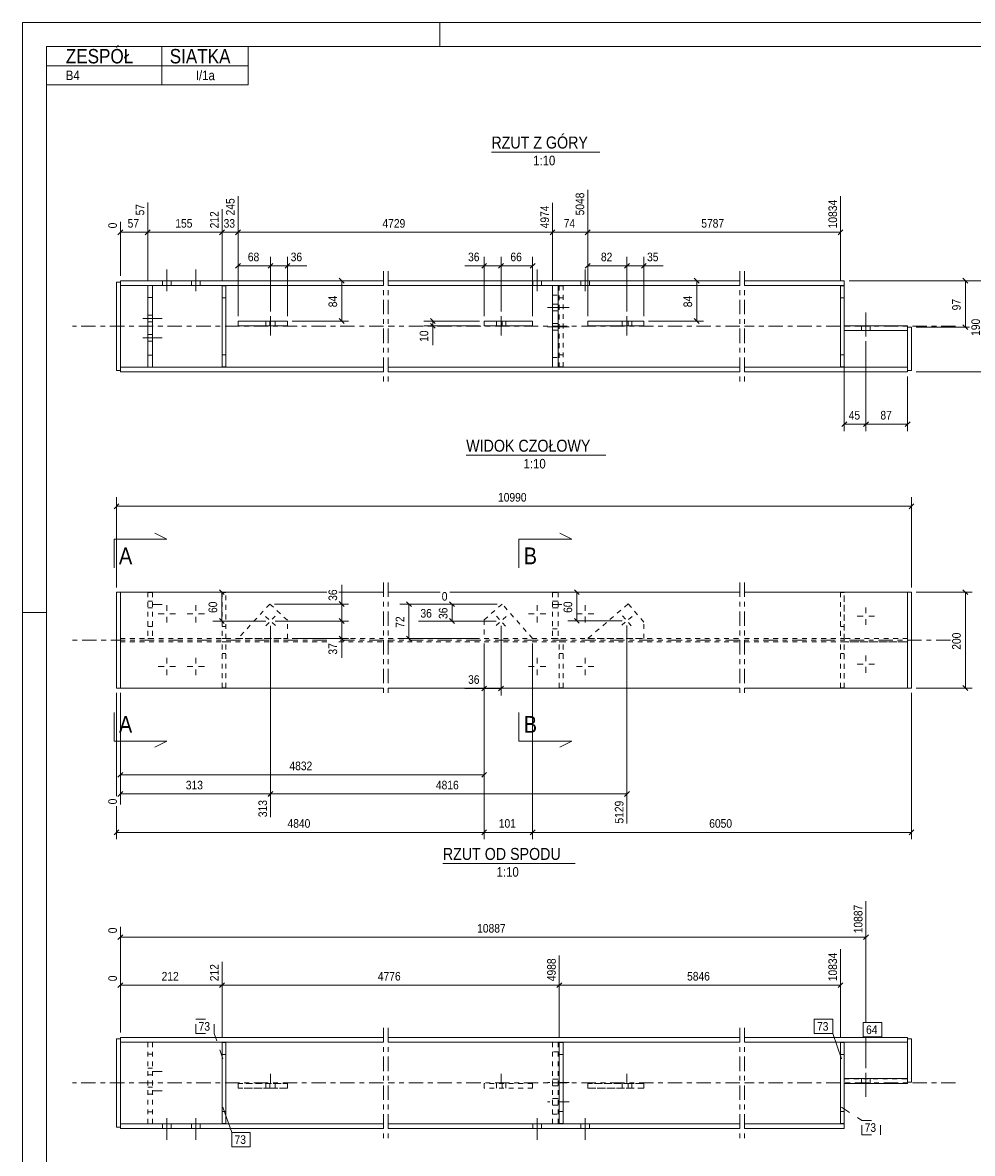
# Model space of a CAD drawing. Header units: millimetres. Extents: x 0 to 297, y 0 to 420.
# Tile 2 of 3: x 0 to 198, y 184 to 420. Entities that reach past the tile are written whole.
import ezdxf

# ---------------------------------------------------------------- set-up
doc = ezdxf.new("R2010")
doc.units = ezdxf.units.MM
for name, pattern in [('XKITLINE00', [0]), ('XKITLINE01', [4, 1, -1, 1, -1]), ('XKITLINE02', [4, 2, -2]), ('XKITLINE03', [6, 3, -1, 1, -1])]:
    doc.linetypes.add(name, pattern=pattern)
for name, color, linetype, lineweight in [('Arkusz rysunku', 3, 'Continuous', 0), ('Element', 2, 'Continuous', 0), ('Inny typ obiektu', 7, 'Continuous', 0), ('Przekrój', 7, 'Continuous', 0), ('Wymiar', 4, 'Continuous', 0), ('Znak elementu', 2, 'Continuous', 0), ('Śruba', 3, 'Continuous', 0)]:
    doc.layers.add(name, color=color, linetype=linetype, lineweight=lineweight)
doc.styles.add('ARIAL', font='ARIAL.TTF')

msp = doc.modelspace()

# ---------------------------------------------------------------- linework, layer by layer
at = {"layer": 'Arkusz rysunku', "linetype": 'XKITLINE00', "lineweight": 0}
for p, q in [((297, 420), (0, 420)), ((0, 420), (0, 0)), ((87, 415), (87, 420)), ((292, 415), (5, 415)), ((5, 415), (5, 5)), ((5, 297), (0, 297))]:
    msp.add_line(p, q, dxfattribs=at)
at = {"layer": 'Element', "linetype": 'XKITLINE03', "lineweight": 0}
for p, q in [((75.21, 368.19), (75.21, 345.19)), ((76.21, 368.19), (76.21, 345.19)), ((149.49, 368.19), (149.49, 345.19)), ((150.49, 368.19), (150.49, 345.19)), ((75.21, 356.69), (10.38, 356.69)), ((149.49, 356.69), (76.21, 356.69)), ((194.49, 356.69), (150.49, 356.69)), ((75.21, 303.24), (75.21, 279.24)), ((76.21, 303.24), (76.21, 279.24)), ((149.49, 303.24), (149.49, 279.24)), ((150.49, 303.24), (150.49, 279.24)), ((63.4, 291.24), (10.38, 291.24)), ((75.21, 291.24), (65.92, 291.24)), ((149.49, 291.24), (76.21, 291.24)), ((193.4, 291.24), (150.49, 291.24)), ((75.21, 210.4), (75.21, 187.4)), ((76.21, 210.4), (76.21, 187.4)), ((149.49, 210.4), (149.49, 187.4)), ((150.49, 210.4), (150.49, 187.4)), ((75.21, 198.9), (10.38, 198.9)), ((149.49, 198.9), (76.21, 198.9)), ((194.49, 198.9), (150.49, 198.9))]:
    msp.add_line(p, q, dxfattribs=at)
at = {"layer": 'Element', "linetype": 'XKITLINE00', "lineweight": 0}
for p, q in [((19.58, 347.49), (19.58, 365.89)), ((20.38, 365.89), (19.58, 365.89)), ((75.21, 366.19), (20.38, 366.19)), ((20.38, 365.19), (20.38, 366.19)), ((20.38, 347.49), (20.38, 365.89)), ((149.49, 366.19), (76.21, 366.19)), ((171.29, 366.19), (150.49, 366.19)), ((171.29, 365.19), (171.29, 366.19)), ((20.38, 365.19), (75.21, 365.19)), ((26.08, 365.19), (26.08, 348.19)), ((27.08, 348.19), (27.08, 365.19)), ((41.58, 365.14), (42.38, 365.14)), ((41.58, 348.24), (41.58, 365.14)), ((42.38, 365.14), (42.38, 348.24)), ((76.21, 365.19), (149.49, 365.19)), ((110.46, 365.19), (110.46, 348.19)), ((111.66, 348.19), (111.66, 365.19)), ((150.49, 365.19), (171.29, 365.19)), ((170.49, 365.14), (171.29, 365.14)), ((170.49, 348.24), (170.49, 365.14)), ((171.29, 365.19), (171.29, 365.19)), ((171.29, 365.19), (171.29, 365.14)), ((171.29, 365.14), (171.29, 356.78)), ((44.9, 356.78), (44.9, 357.78)), ((44.9, 357.78), (51.53, 357.78)), ((51.53, 356.78), (44.9, 356.78)), ((51.53, 356.78), (51.53, 357.78)), ((51.53, 357.78), (55.21, 357.78)), ((55.21, 356.78), (51.53, 356.78)), ((55.21, 357.78), (55.21, 356.78)), ((55.21, 356.78), (55.21, 356.78)), ((106.32, 357.78), (96.21, 357.78)), ((96.21, 357.78), (96.21, 356.78)), ((106.32, 356.78), (96.21, 356.78)), ((99.95, 356.78), (99.95, 357.78)), ((106.32, 356.78), (106.32, 357.78)), ((117.79, 356.78), (117.79, 357.78)), ((117.79, 357.78), (126.24, 357.78)), ((126.24, 356.78), (117.79, 356.78)), ((126.24, 356.78), (126.24, 357.78)), ((126.24, 357.78), (129.49, 357.78)), ((129.49, 356.78), (126.24, 356.78)), ((129.49, 357.78), (129.49, 356.78)), ((171.29, 356.78), (184.49, 356.78)), ((171.29, 355.78), (171.29, 356.78)), ((184.49, 355.78), (184.49, 356.78)), ((185.29, 356.49), (184.49, 356.49)), ((184.49, 356.49), (184.49, 347.49)), ((185.29, 347.48), (185.29, 356.49)), ((171.29, 355.78), (171.29, 348.24)), ((184.49, 355.78), (171.29, 355.78)), ((20.38, 347.49), (19.58, 347.49)), ((19.58, 347.49), (19.58, 347.48)), ((19.58, 347.48), (19.58, 347.49)), ((19.58, 347.48), (20.38, 347.48)), ((20.38, 347.19), (20.38, 348.19)), ((20.38, 348.19), (75.21, 348.19)), ((20.38, 347.19), (20.38, 347.18)), ((20.38, 347.18), (20.38, 347.19)), ((20.38, 347.19), (75.21, 347.19)), ((20.38, 347.18), (75.21, 347.18)), ((42.38, 348.24), (41.58, 348.24)), ((42.38, 348.24), (41.58, 348.24)), ((76.21, 348.19), (149.49, 348.19)), ((76.21, 347.19), (149.49, 347.19)), ((76.21, 347.18), (149.49, 347.18)), ((150.49, 348.19), (184.49, 348.19)), ((150.49, 347.19), (184.49, 347.19)), ((150.49, 347.18), (184.49, 347.18)), ((171.29, 348.24), (170.49, 348.24)), ((171.29, 348.24), (170.49, 348.24)), ((184.49, 347.18), (184.49, 348.19)), ((185.29, 347.49), (184.49, 347.49)), ((184.49, 347.48), (185.29, 347.48)), ((185.29, 347.48), (185.29, 347.49)), ((20.38, 301.24), (19.58, 301.24)), ((19.58, 301.24), (19.58, 281.24)), ((20.38, 281.24), (20.38, 301.24)), ((20.38, 301.24), (63.4, 301.24)), ((65.92, 301.24), (75.21, 301.24)), ((76.21, 301.24), (87.01, 301.24)), ((89.06, 301.24), (149.49, 301.24)), ((150.49, 301.24), (184.49, 301.24)), ((185.29, 301.24), (184.49, 301.24)), ((184.49, 301.24), (184.49, 301.24)), ((184.49, 301.24), (184.49, 281.24)), ((185.29, 281.24), (185.29, 301.24)), ((19.58, 281.24), (20.38, 281.24)), ((19.58, 281.24), (20.38, 281.24)), ((20.38, 281.24), (75.21, 281.24)), ((20.38, 281.24), (20.38, 281.24)), ((20.38, 281.24), (20.38, 281.24)), ((20.38, 281.24), (20.38, 281.24)), ((20.38, 281.24), (75.21, 281.24)), ((20.38, 281.24), (20.38, 281.24)), ((76.21, 281.24), (149.49, 281.24)), ((76.21, 281.24), (149.49, 281.24)), ((150.49, 281.24), (171.29, 281.24)), ((150.49, 281.24), (184.49, 281.24)), ((171.29, 281.24), (171.29, 281.24)), ((184.49, 281.24), (171.29, 281.24)), ((171.29, 281.24), (171.29, 281.24)), ((184.49, 281.24), (185.29, 281.24)), ((185.29, 281.24), (184.49, 281.24)), ((184.49, 281.24), (184.49, 281.24)), ((184.49, 281.24), (184.49, 281.24)), ((19.58, 208.1), (20.38, 208.1)), ((19.58, 208.1), (19.58, 189.7)), ((20.38, 207.4), (20.38, 208.4)), ((20.38, 208.4), (75.21, 208.4)), ((20.38, 208.1), (20.38, 189.7)), ((76.21, 208.4), (149.49, 208.4)), ((150.49, 208.4), (184.49, 208.4)), ((184.49, 208.4), (184.49, 207.4)), ((184.49, 208.1), (185.29, 208.1)), ((184.49, 208.1), (184.49, 199.1)), ((185.29, 199.1), (185.29, 208.1)), ((20.38, 207.4), (75.21, 207.4)), ((41.58, 190.45), (41.58, 207.35)), ((41.58, 207.35), (42.38, 207.35)), ((42.38, 207.35), (42.38, 190.45)), ((76.21, 207.4), (149.49, 207.4)), ((111.86, 190.45), (111.86, 207.35)), ((111.86, 207.35), (112.66, 207.35)), ((112.66, 207.35), (112.66, 190.45)), ((150.49, 207.4), (184.49, 207.4)), ((170.49, 190.45), (170.49, 207.35)), ((170.49, 207.35), (171.29, 207.35)), ((171.29, 207.35), (171.29, 199.81)), ((171.29, 199.81), (171.29, 198.81)), ((171.29, 199.81), (184.49, 199.81)), ((171.29, 190.45), (171.29, 198.81)), ((171.29, 198.81), (184.49, 198.81)), ((171.29, 198.8), (184.49, 198.8)), ((184.49, 198.8), (184.49, 199.81)), ((185.29, 199.1), (184.49, 199.1)), ((185.29, 199.1), (184.49, 199.1)), ((185.29, 199.1), (185.29, 199.1)), ((20.38, 189.7), (19.58, 189.7)), ((20.38, 189.7), (19.58, 189.7)), ((20.38, 190.4), (75.21, 190.4)), ((20.38, 189.4), (20.38, 190.4)), ((20.38, 189.4), (75.21, 189.4)), ((75.21, 189.4), (20.38, 189.4)), ((20.38, 189.4), (20.38, 189.4)), ((20.38, 189.4), (20.38, 189.4)), ((41.58, 190.45), (42.38, 190.45)), ((42.38, 190.45), (41.58, 190.45)), ((76.21, 190.4), (149.49, 190.4)), ((76.21, 189.4), (149.49, 189.4)), ((149.49, 189.4), (76.21, 189.4)), ((111.86, 190.45), (112.66, 190.45)), ((112.66, 190.45), (111.86, 190.45)), ((150.49, 190.4), (171.29, 190.4)), ((150.49, 189.4), (171.29, 189.4)), ((171.29, 189.4), (150.49, 189.4)), ((170.49, 190.45), (171.29, 190.45)), ((171.29, 190.45), (170.49, 190.45)), ((171.29, 190.45), (171.29, 189.4))]:
    msp.add_line(p, q, dxfattribs=at)
at = {"layer": 'Element', "linetype": 'XKITLINE01', "lineweight": 0}
for p, q in [((19.58, 365.88), (20.38, 365.88)), ((20.38, 366.18), (75.21, 366.18)), ((76.21, 366.18), (149.49, 366.18)), ((150.49, 366.18), (171.29, 366.18)), ((20.38, 348.18), (20.38, 365.19)), ((20.38, 365.19), (20.38, 365.19)), ((20.38, 365.19), (20.38, 365.18)), ((75.21, 365.18), (20.38, 365.18)), ((20.38, 365.18), (75.21, 365.18)), ((20.38, 365.18), (20.38, 365.18)), ((26.08, 365.19), (27.08, 365.19)), ((26.08, 365.19), (27.08, 365.19)), ((41.58, 365.14), (42.38, 365.14)), ((41.58, 365.13), (41.58, 348.23)), ((41.58, 365.13), (42.38, 365.13)), ((41.58, 365.13), (42.38, 365.13)), ((42.38, 348.23), (42.38, 365.13)), ((149.49, 365.18), (76.21, 365.18)), ((76.21, 365.18), (149.49, 365.18)), ((110.46, 365.19), (111.66, 365.19)), ((110.46, 365.19), (111.66, 365.19)), ((110.46, 363.19), (111.66, 363.19)), ((111.86, 365.13), (111.86, 348.23)), ((111.86, 365.13), (112.66, 365.13)), ((111.86, 365.13), (112.66, 365.13)), ((112.66, 348.23), (112.66, 365.13)), ((171.29, 365.18), (150.49, 365.18)), ((150.49, 365.18), (171.29, 365.18)), ((170.49, 365.14), (171.29, 365.14)), ((170.49, 365.13), (170.49, 348.23)), ((170.49, 365.13), (171.29, 365.13)), ((170.49, 365.13), (171.29, 365.13)), ((171.29, 365.18), (171.29, 365.19)), ((171.29, 365.19), (171.29, 365.19)), ((171.29, 365.18), (171.29, 365.18)), ((171.29, 355.78), (171.29, 365.14)), ((171.29, 348.23), (171.29, 365.13)), ((26.08, 362.69), (27.08, 362.69)), ((41.58, 362.64), (42.38, 362.64)), ((42.38, 362.63), (41.58, 362.63)), ((112.66, 362.63), (111.86, 362.63)), ((170.49, 362.64), (171.29, 362.64)), ((171.29, 362.63), (170.49, 362.63)), ((55.21, 357.78), (44.9, 357.78)), ((44.9, 356.78), (55.21, 356.78)), ((55.21, 357.78), (55.21, 357.78)), ((117.79, 357.78), (129.49, 357.78)), ((117.79, 356.78), (129.49, 356.78)), ((171.29, 355.78), (171.29, 356.78)), ((171.29, 356.78), (184.49, 356.78)), ((185.29, 356.48), (184.49, 356.48)), ((171.29, 355.78), (184.49, 355.78)), ((171.29, 355.78), (184.49, 355.78)), ((171.29, 355.78), (171.29, 355.78)), ((184.49, 355.78), (171.29, 355.78)), ((184.49, 355.78), (184.49, 348.19)), ((184.49, 355.78), (184.49, 355.78)), ((20.38, 348.19), (20.38, 349.3)), ((26.08, 350.69), (27.08, 350.69)), ((41.58, 350.74), (42.38, 350.74)), ((41.58, 350.73), (42.38, 350.73)), ((110.46, 350.19), (111.66, 350.19)), ((111.86, 350.73), (112.66, 350.73)), ((170.49, 350.74), (171.29, 350.74)), ((170.49, 350.73), (171.29, 350.73)), ((20.38, 348.19), (20.38, 348.19)), ((20.38, 348.19), (75.21, 348.19)), ((20.38, 348.18), (20.38, 348.18)), ((20.38, 348.18), (75.21, 348.18)), ((20.38, 347.48), (20.38, 347.49)), ((20.38, 347.48), (20.38, 347.49)), ((26.08, 348.19), (26.08, 348.19)), ((26.08, 348.19), (27.08, 348.19)), ((27.08, 348.19), (26.08, 348.19)), ((26.08, 348.19), (26.08, 348.19)), ((27.08, 348.19), (27.08, 348.19)), ((27.08, 348.19), (27.08, 348.19)), ((41.58, 348.24), (41.58, 348.24)), ((41.58, 348.24), (41.58, 348.24)), ((41.58, 348.23), (42.38, 348.23)), ((41.58, 348.23), (42.38, 348.23)), ((42.38, 348.24), (42.38, 348.24)), ((42.38, 348.24), (42.38, 348.24)), ((76.21, 348.19), (149.49, 348.19)), ((76.21, 348.18), (149.49, 348.18)), ((110.46, 348.19), (110.46, 348.19)), ((110.46, 348.19), (111.66, 348.19)), ((111.66, 348.19), (110.46, 348.19)), ((110.46, 348.19), (110.46, 348.19)), ((111.66, 348.19), (111.66, 348.19)), ((111.66, 348.19), (111.66, 348.19)), ((111.86, 348.23), (112.66, 348.23)), ((111.86, 348.23), (112.66, 348.23)), ((150.49, 348.19), (184.49, 348.19)), ((150.49, 348.18), (184.49, 348.18)), ((170.49, 348.24), (170.49, 348.24)), ((170.49, 348.24), (170.49, 348.24)), ((170.49, 348.23), (171.29, 348.23)), ((170.49, 348.23), (171.29, 348.23)), ((171.29, 348.24), (171.29, 348.24)), ((171.29, 348.24), (171.29, 348.24)), ((184.49, 347.49), (184.49, 347.48)), ((184.49, 347.48), (184.49, 347.49)), ((20.38, 301.24), (19.58, 301.24)), ((20.38, 301.24), (63.4, 301.24)), ((63.4, 301.24), (20.38, 301.24)), ((20.38, 301.24), (63.4, 301.24)), ((20.38, 281.24), (20.38, 301.24)), ((26.08, 301.17), (26.08, 291.57)), ((26.08, 301.17), (27.08, 301.17)), ((26.08, 301.17), (27.08, 301.17)), ((27.08, 301.17), (27.08, 291.57)), ((42.38, 301.17), (41.58, 301.17)), ((41.58, 301.17), (41.58, 291.57)), ((42.38, 301.17), (41.58, 301.17)), ((42.38, 291.57), (42.38, 301.17)), ((65.92, 301.24), (75.21, 301.24)), ((75.21, 301.24), (65.92, 301.24)), ((65.92, 301.24), (75.21, 301.24)), ((76.21, 301.24), (87.01, 301.24)), ((87.01, 301.24), (76.21, 301.24)), ((76.21, 301.24), (87.01, 301.24)), ((89.06, 301.24), (149.49, 301.24)), ((149.49, 301.24), (89.06, 301.24)), ((89.06, 301.24), (149.49, 301.24)), ((110.46, 301.17), (110.46, 291.57)), ((110.46, 301.17), (111.66, 301.17)), ((110.46, 301.17), (111.66, 301.17)), ((111.66, 301.17), (111.66, 291.57)), ((150.49, 301.24), (171.29, 301.24)), ((171.29, 301.24), (150.49, 301.24)), ((150.49, 301.24), (184.49, 301.24)), ((171.29, 301.17), (170.49, 301.17)), ((170.49, 301.17), (170.49, 291.57)), ((171.29, 301.17), (170.49, 301.17)), ((171.29, 281.24), (171.29, 301.24)), ((171.29, 281.24), (171.29, 301.24)), ((171.29, 301.24), (184.49, 301.24)), ((184.49, 301.24), (171.29, 301.24)), ((171.29, 291.57), (171.29, 301.17)), ((184.49, 301.24), (184.49, 281.24)), ((184.49, 301.24), (185.29, 301.24)), ((184.49, 281.24), (184.49, 301.24)), ((51.53, 298.77), (44.9, 291.57)), ((55.21, 295.38), (51.53, 298.77)), ((99.95, 298.75), (96.21, 295.44)), ((106.32, 291.57), (99.95, 298.75)), ((126.24, 298.79), (117.79, 291.57)), ((129.49, 294.99), (126.24, 298.79)), ((55.21, 291.57), (55.21, 295.38)), ((96.21, 295.44), (96.21, 291.57)), ((129.49, 291.57), (129.49, 294.99)), ((26.08, 294.07), (27.08, 294.07)), ((26.08, 294.07), (27.08, 294.07)), ((41.58, 294.07), (42.38, 294.07)), ((41.58, 294.07), (42.38, 294.07)), ((110.46, 293.57), (111.66, 293.57)), ((110.46, 293.57), (111.66, 293.57)), ((170.49, 294.07), (171.29, 294.07)), ((170.49, 294.07), (171.29, 294.07)), ((20.38, 291.57), (75.21, 291.57)), ((20.38, 291.57), (20.38, 291.57)), ((20.38, 290.92), (63.4, 290.92)), ((27.08, 291.57), (26.08, 291.57)), ((27.08, 291.57), (26.08, 291.57)), ((41.58, 291.57), (42.38, 291.57)), ((41.58, 291.57), (42.38, 291.57)), ((42.38, 290.92), (41.58, 290.92)), ((41.58, 281.32), (41.58, 290.92)), ((42.38, 290.92), (41.58, 290.92)), ((42.38, 281.32), (42.38, 290.92)), ((44.9, 291.57), (55.21, 291.57)), ((44.9, 291.57), (55.21, 291.57)), ((65.92, 290.92), (75.21, 290.92)), ((76.21, 291.57), (149.49, 291.57)), ((76.21, 290.92), (149.49, 290.92)), ((96.21, 291.57), (106.32, 291.57)), ((111.66, 291.57), (110.46, 291.57)), ((111.66, 291.57), (110.46, 291.57)), ((112.66, 290.92), (111.86, 290.92)), ((111.86, 281.32), (111.86, 290.92)), ((112.66, 290.92), (111.86, 290.92)), ((112.66, 281.32), (112.66, 290.92)), ((117.79, 291.57), (129.49, 291.57)), ((117.79, 291.57), (129.49, 291.57)), ((150.49, 291.57), (171.29, 291.57)), ((150.49, 290.92), (184.49, 290.92)), ((170.49, 291.57), (171.29, 291.57)), ((170.49, 291.57), (171.29, 291.57)), ((171.29, 290.92), (170.49, 290.92)), ((170.49, 281.32), (170.49, 290.92)), ((171.29, 290.92), (170.49, 290.92)), ((184.49, 291.57), (171.29, 291.57)), ((171.29, 281.32), (171.29, 290.92)), ((171.29, 290.92), (184.49, 290.92)), ((184.49, 291.57), (184.49, 291.57)), ((41.58, 288.42), (42.38, 288.42)), ((41.58, 288.42), (42.38, 288.42)), ((111.86, 288.42), (112.66, 288.42)), ((111.86, 288.42), (112.66, 288.42)), ((170.49, 288.42), (171.29, 288.42)), ((170.49, 288.42), (171.29, 288.42)), ((20.38, 281.24), (75.21, 281.24)), ((75.21, 281.24), (20.38, 281.24)), ((20.38, 281.24), (20.38, 281.24)), ((41.58, 281.32), (42.38, 281.32)), ((41.58, 281.32), (42.38, 281.32)), ((76.21, 281.24), (149.49, 281.24)), ((149.49, 281.24), (76.21, 281.24)), ((111.86, 281.32), (112.66, 281.32)), ((111.86, 281.32), (112.66, 281.32)), ((150.49, 281.24), (171.29, 281.24)), ((184.49, 281.24), (150.49, 281.24)), ((170.49, 281.32), (171.29, 281.32)), ((170.49, 281.32), (171.29, 281.32)), ((171.29, 281.24), (171.29, 281.24)), ((171.29, 281.24), (184.49, 281.24)), ((184.49, 281.24), (184.49, 281.24)), ((185.29, 281.24), (185.29, 281.24)), ((185.29, 281.24), (185.29, 281.24)), ((20.38, 208.1), (19.58, 208.1)), ((19.58, 208.1), (19.58, 208.1)), ((20.38, 208.4), (75.21, 208.4)), ((20.38, 208.1), (20.38, 208.1)), ((76.21, 208.4), (149.49, 208.4)), ((150.49, 208.4), (184.49, 208.4)), ((185.29, 208.1), (184.49, 208.1)), ((184.49, 208.1), (184.49, 208.1)), ((185.29, 208.1), (185.29, 208.1)), ((20.38, 207.4), (20.38, 207.4)), ((20.38, 207.4), (20.38, 190.4)), ((20.38, 207.4), (20.38, 207.4)), ((20.38, 207.4), (20.38, 207.4)), ((20.38, 207.4), (75.21, 207.4)), ((20.38, 207.4), (75.21, 207.4)), ((20.38, 206.29), (20.38, 207.4)), ((26.08, 207.4), (26.08, 190.4)), ((26.08, 207.4), (27.08, 207.4)), ((26.08, 207.4), (27.08, 207.4)), ((27.08, 207.4), (27.08, 190.4)), ((41.58, 207.35), (42.38, 207.35)), ((41.58, 207.35), (42.38, 207.35)), ((42.38, 207.35), (41.58, 207.35)), ((41.58, 207.35), (41.58, 207.35)), ((41.58, 207.35), (41.58, 190.45)), ((42.38, 207.35), (42.38, 207.35)), ((42.38, 207.35), (42.38, 190.45)), ((76.21, 207.4), (149.49, 207.4)), ((76.21, 207.4), (149.49, 207.4)), ((110.46, 207.4), (110.46, 190.4)), ((110.46, 207.4), (111.66, 207.4)), ((110.46, 207.4), (111.66, 207.4)), ((111.66, 205.4), (110.46, 205.4)), ((111.66, 207.4), (111.66, 190.4)), ((111.86, 207.35), (112.66, 207.35)), ((150.49, 207.4), (184.49, 207.4)), ((150.49, 207.4), (184.49, 207.4)), ((170.49, 207.35), (171.29, 207.35)), ((171.29, 207.35), (170.49, 207.35)), ((170.49, 207.35), (170.49, 207.35)), ((170.49, 207.35), (170.49, 190.45)), ((170.49, 207.35), (171.29, 207.35)), ((171.29, 207.35), (171.29, 207.35)), ((171.29, 207.35), (171.29, 190.45)), ((184.49, 199.81), (184.49, 207.4)), ((27.08, 204.9), (26.08, 204.9)), ((41.58, 204.85), (42.38, 204.85)), ((41.58, 204.85), (42.38, 204.85)), ((111.86, 204.85), (112.66, 204.85)), ((170.49, 204.85), (171.29, 204.85)), ((170.49, 204.85), (171.29, 204.85)), ((44.9, 198.8), (55.21, 198.8)), ((51.53, 198.8), (44.9, 198.8)), ((44.9, 198.8), (44.9, 197.8)), ((55.21, 198.8), (51.53, 198.8)), ((51.53, 198.8), (51.53, 197.8)), ((55.21, 198.8), (55.21, 198.8)), ((55.21, 198.8), (55.21, 197.8)), ((106.32, 198.8), (96.21, 198.8)), ((96.21, 198.8), (96.21, 197.8)), ((99.95, 198.8), (99.95, 197.8)), ((106.32, 198.8), (106.32, 197.8)), ((117.79, 198.81), (129.49, 198.81)), ((126.24, 198.81), (117.79, 198.81)), ((117.79, 198.81), (117.79, 197.81)), ((129.49, 198.81), (126.24, 198.81)), ((126.24, 198.81), (126.24, 197.81)), ((129.49, 198.81), (129.49, 197.81)), ((171.29, 198.81), (171.29, 199.81)), ((171.29, 190.45), (171.29, 199.81)), ((171.29, 199.81), (184.49, 199.81)), ((171.29, 199.81), (184.49, 199.81)), ((171.29, 199.8), (184.49, 199.8)), ((171.29, 198.8), (171.29, 198.81)), ((171.29, 198.81), (171.29, 198.8)), ((184.49, 199.1), (184.49, 199.1)), ((184.49, 199.1), (184.49, 199.1)), ((55.21, 197.8), (44.9, 197.8)), ((44.9, 197.8), (51.53, 197.8)), ((51.53, 197.8), (55.21, 197.8)), ((106.32, 197.8), (96.21, 197.8)), ((129.49, 197.81), (117.79, 197.81)), ((117.79, 197.81), (126.24, 197.81)), ((126.24, 197.81), (129.49, 197.81)), ((26.08, 192.9), (27.08, 192.9)), ((41.58, 192.95), (42.38, 192.95)), ((41.58, 192.95), (42.38, 192.95)), ((110.46, 192.4), (111.66, 192.4)), ((111.86, 192.95), (112.66, 192.95)), ((170.49, 192.95), (171.29, 192.95)), ((170.49, 192.95), (171.29, 192.95)), ((20.38, 190.4), (75.21, 190.4)), ((20.38, 190.4), (75.21, 190.4)), ((20.38, 190.4), (20.38, 190.4)), ((20.38, 189.7), (20.38, 189.7)), ((20.38, 189.7), (20.38, 189.7)), ((26.08, 190.4), (27.08, 190.4)), ((26.08, 190.4), (27.08, 190.4)), ((41.58, 190.45), (41.58, 190.45)), ((41.58, 190.45), (41.58, 190.45)), ((41.58, 190.45), (42.38, 190.45)), ((42.38, 190.45), (41.58, 190.45)), ((42.38, 190.45), (42.38, 190.45)), ((42.38, 190.45), (42.38, 190.45)), ((76.21, 190.4), (149.49, 190.4)), ((76.21, 190.4), (149.49, 190.4)), ((110.46, 190.4), (111.66, 190.4)), ((110.46, 190.4), (111.66, 190.4)), ((111.86, 190.45), (111.86, 190.45)), ((111.86, 190.45), (111.86, 190.45)), ((112.66, 190.45), (112.66, 190.45)), ((112.66, 190.45), (112.66, 190.45)), ((150.49, 190.4), (171.29, 190.4)), ((150.49, 190.4), (171.29, 190.4)), ((170.49, 190.45), (171.29, 190.45)), ((171.29, 190.45), (170.49, 190.45)), ((170.49, 190.45), (170.49, 190.45)), ((170.49, 190.45), (170.49, 190.45)), ((171.29, 190.45), (171.29, 190.45)), ((171.29, 190.45), (171.29, 190.45))]:
    msp.add_line(p, q, dxfattribs=at)
at = {"layer": 'Inny typ obiektu', "linetype": 'XKITLINE00', "lineweight": 0}
for p, q in [((5, 415), (47, 415)), ((5, 415), (5, 411)), ((29, 411), (29, 415)), ((47, 411), (47, 415)), ((5, 411), (47, 411)), ((5, 411), (5, 407)), ((29, 411), (29, 407)), ((47, 411), (47, 407)), ((5, 407), (47, 407)), ((97.72, 393), (120.31, 393)), ((92.47, 329.78), (121.55, 329.78)), ((87.6, 244.66), (115.19, 244.66))]:
    msp.add_line(p, q, dxfattribs=at)
at = {"layer": 'Przekrój', "linetype": 'XKITLINE00', "lineweight": 0}
for p, q in [((19.08, 312.31), (19.08, 306.31)), ((19.08, 312.31), (25.08, 312.31)), ((25.08, 312.31), (30.08, 312.31)), ((30.08, 312.31), (27.58, 313.56)), ((103.46, 312.31), (103.46, 306.31)), ((103.46, 312.31), (109.46, 312.31)), ((109.46, 312.31), (114.46, 312.31)), ((114.46, 312.31), (111.96, 313.56)), ((19.08, 270.17), (19.08, 276.17)), ((103.46, 270.17), (103.46, 276.17)), ((19.08, 270.17), (25.08, 270.17)), ((25.08, 270.17), (30.08, 270.17)), ((30.08, 270.17), (27.58, 268.92)), ((103.46, 270.17), (109.46, 270.17)), ((109.46, 270.17), (114.46, 270.17)), ((114.46, 270.17), (111.96, 268.92))]:
    msp.add_line(p, q, dxfattribs=at)
at = {"layer": 'Wymiar', "linetype": 'XKITLINE00', "lineweight": 0}
for p, q in [((117.79, 358.78), (117.79, 385.14)), ((117.79, 358.78), (117.79, 385.14)), ((26.08, 366.19), (26.08, 382.47)), ((26.08, 366.19), (26.08, 382.47)), ((44.9, 358.78), (44.9, 383.8)), ((44.9, 379.4), (44.9, 383.8)), ((110.46, 366.19), (110.46, 382.44)), ((110.46, 366.19), (110.46, 382.44)), ((170.49, 366.14), (170.49, 383.78)), ((41.58, 379.4), (41.58, 381.1)), ((41.58, 366.14), (41.58, 381.1)), ((20.38, 367.19), (20.38, 378.43)), ((20.89, 376.79), (19.87, 375.77)), ((20.38, 376.28), (26.08, 376.28)), ((26.59, 376.79), (25.57, 375.77)), ((26.59, 376.79), (25.57, 375.77)), ((26.08, 376.28), (41.58, 376.28)), ((42.09, 376.79), (41.07, 375.77)), ((42.09, 376.79), (41.07, 375.77)), ((41.58, 366.14), (41.58, 376.88)), ((41.58, 376.28), (44.9, 376.28)), ((45.41, 376.79), (44.39, 375.77)), ((45.41, 376.79), (44.39, 375.77)), ((44.9, 358.78), (44.9, 376.88)), ((44.9, 376.28), (110.46, 376.28)), ((110.97, 376.79), (109.95, 375.77)), ((110.97, 376.79), (109.95, 375.77)), ((110.46, 376.28), (117.79, 376.28)), ((118.3, 376.79), (117.28, 375.77)), ((118.3, 376.79), (117.28, 375.77)), ((117.79, 376.28), (170.49, 376.28)), ((171, 376.79), (169.98, 375.77)), ((44.9, 358.78), (44.9, 371.14)), ((51.67, 359.78), (51.67, 371.14)), ((51.67, 359.78), (51.67, 371.14)), ((55.21, 358.78), (55.21, 371.14)), ((96.21, 358.78), (96.21, 371.14)), ((99.74, 359.78), (99.74, 371.14)), ((99.74, 359.78), (99.74, 371.14)), ((106.32, 358.78), (106.32, 371.14)), ((117.79, 358.78), (117.79, 371.14)), ((125.97, 359.78), (125.97, 371.14)), ((125.97, 359.78), (125.97, 371.14)), ((129.49, 358.78), (129.49, 371.14)), ((45.41, 369.79), (44.39, 368.77)), ((44.9, 369.28), (51.67, 369.28)), ((52.18, 369.79), (51.17, 368.77)), ((52.18, 369.79), (51.17, 368.77)), ((51.67, 369.28), (55.21, 369.28)), ((55.72, 369.79), (54.7, 368.77)), ((55.21, 369.28), (59.23, 369.28)), ((55.21, 369.28), (59.23, 369.28)), ((96.21, 369.28), (92.19, 369.28)), ((96.21, 369.28), (92.19, 369.28)), ((96.72, 369.79), (95.7, 368.77)), ((96.21, 369.28), (99.74, 369.28)), ((100.25, 369.79), (99.23, 368.77)), ((100.25, 369.79), (99.23, 368.77)), ((99.74, 369.28), (106.32, 369.28)), ((106.83, 369.79), (105.81, 368.77)), ((118.3, 369.79), (117.28, 368.77)), ((117.79, 369.28), (125.97, 369.28)), ((126.48, 369.79), (125.46, 368.77)), ((126.48, 369.79), (125.46, 368.77)), ((125.97, 369.28), (129.49, 369.28)), ((130, 369.79), (128.98, 368.77)), ((129.49, 369.28), (133.51, 369.28)), ((129.49, 369.28), (133.51, 369.28)), ((56.21, 366.18), (67.96, 366.18)), ((66.02, 366.69), (67.03, 365.67)), ((66.52, 357.78), (66.52, 366.18)), ((130.49, 366.18), (141.96, 366.18)), ((140.02, 366.69), (141.03, 365.67)), ((140.52, 357.78), (140.52, 366.18)), ((172.29, 366.18), (197.96, 366.18)), ((186.29, 366.19), (201.96, 366.19)), ((196.02, 366.69), (197.03, 365.67)), ((196.52, 356.49), (196.52, 366.18)), ((56.21, 357.78), (67.96, 357.78)), ((66.02, 358.29), (67.03, 357.27)), ((95.21, 357.78), (83.66, 357.78)), ((95.21, 356.78), (83.66, 356.78)), ((85.02, 358.29), (86.03, 357.27)), ((85.02, 357.29), (86.03, 356.27)), ((85.52, 356.78), (85.52, 357.78)), ((85.52, 356.78), (85.52, 352.76)), ((85.52, 356.78), (85.52, 352.76)), ((130.49, 357.78), (141.96, 357.78)), ((140.02, 358.29), (141.03, 357.27)), ((186.29, 356.49), (197.4, 356.49)), ((196.02, 357), (197.03, 355.98)), ((171.29, 354.78), (171.29, 334.84)), ((175.79, 353.58), (175.79, 334.84)), ((175.79, 353.58), (175.79, 334.84)), ((186.29, 347.18), (201.96, 347.18)), ((184.49, 346.18), (184.49, 334.84)), ((171.8, 336.79), (170.78, 335.77)), ((171.29, 336.28), (175.79, 336.28)), ((176.3, 336.79), (175.28, 335.77)), ((176.3, 336.79), (175.28, 335.77)), ((175.79, 336.28), (184.49, 336.28)), ((185, 336.79), (183.98, 335.77)), ((19.58, 302.24), (19.58, 321.02)), ((185.29, 302.24), (185.29, 321.02)), ((20.09, 319.67), (19.07, 318.65)), ((19.58, 319.16), (185.29, 319.16)), ((185.8, 319.67), (184.78, 318.65)), ((66.52, 298.77), (66.52, 302.79)), ((66.52, 298.77), (66.52, 302.79)), ((50.67, 301.24), (39.66, 301.24)), ((41.02, 301.75), (42.03, 300.74)), ((41.52, 295.23), (41.52, 301.24)), ((124.97, 301.24), (113.66, 301.24)), ((115.02, 301.75), (116.03, 300.74)), ((115.52, 295.27), (115.52, 301.24)), ((186.29, 301.24), (197.96, 301.24)), ((196.02, 301.75), (197.03, 300.74)), ((196.52, 281.24), (196.52, 301.24)), ((52.53, 298.77), (67.96, 298.77)), ((66.02, 299.27), (67.03, 298.26)), ((66.52, 295.23), (66.52, 298.77)), ((98.95, 298.75), (78.66, 298.75)), ((80.02, 299.26), (81.03, 298.24)), ((80.52, 291.57), (80.52, 298.75)), ((98.95, 298.75), (87.37, 298.75)), ((89.02, 299.26), (90.03, 298.24)), ((89.52, 295.22), (89.52, 298.75)), ((50.67, 295.23), (39.66, 295.23)), ((41.02, 295.74), (42.03, 294.72)), ((52.67, 295.23), (67.96, 295.23)), ((52.67, 295.23), (67.96, 295.23)), ((66.02, 295.74), (67.03, 294.72)), ((66.02, 295.74), (67.03, 294.72)), ((66.52, 291.57), (66.52, 295.23)), ((98.74, 295.22), (82.54, 295.22)), ((89.02, 295.73), (90.03, 294.71)), ((124.97, 295.27), (113.66, 295.27)), ((115.02, 295.78), (116.03, 294.76)), ((51.67, 294.23), (51.67, 254.33)), ((51.67, 294.23), (51.67, 254.33)), ((99.74, 294.22), (99.74, 279.72)), ((125.97, 294.27), (125.97, 253)), ((56.21, 291.57), (67.96, 291.57)), ((66.02, 292.08), (67.03, 291.06)), ((66.52, 291.57), (66.52, 287.55)), ((66.52, 291.57), (66.52, 287.55)), ((95.21, 291.57), (78.66, 291.57)), ((80.02, 292.08), (81.03, 291.06)), ((96.21, 290.57), (96.21, 249.72)), ((96.21, 290.57), (96.21, 249.72)), ((96.21, 290.57), (96.21, 261.72)), ((96.21, 290.57), (96.21, 279.72)), ((106.32, 290.57), (106.32, 249.72)), ((106.32, 290.57), (106.32, 249.72)), ((96.21, 281.16), (92.19, 281.16)), ((96.21, 281.16), (92.19, 281.16)), ((96.72, 281.67), (95.7, 280.65)), ((96.21, 281.16), (99.74, 281.16)), ((100.25, 281.67), (99.23, 280.65)), ((186.29, 281.24), (197.96, 281.24)), ((196.02, 281.75), (197.03, 280.73)), ((19.58, 280.24), (19.58, 258.7)), ((20.38, 280.24), (20.38, 257)), ((20.38, 280.24), (20.38, 261.72)), ((185.29, 280.24), (185.29, 249.72)), ((20.89, 263.67), (19.87, 262.65)), ((20.38, 263.16), (96.21, 263.16)), ((96.72, 263.67), (95.7, 262.65)), ((20.89, 259.67), (19.87, 258.65)), ((52.18, 259.67), (51.17, 258.65)), ((52.18, 259.67), (51.21, 258.7)), ((126.48, 259.67), (125.46, 258.65)), ((20.38, 259.16), (51.67, 259.16)), ((51.67, 259.16), (125.97, 259.16)), ((19.58, 256.64), (19.58, 249.72)), ((20.09, 251.67), (19.07, 250.65)), ((19.58, 251.16), (96.21, 251.16)), ((96.72, 251.67), (95.7, 250.65)), ((96.72, 251.67), (95.7, 250.65)), ((96.21, 251.16), (106.32, 251.16)), ((106.83, 251.67), (105.81, 250.65)), ((106.83, 251.67), (105.81, 250.65)), ((106.32, 251.16), (185.29, 251.16)), ((185.8, 251.67), (184.78, 250.65)), ((175.79, 211.5), (175.79, 236.8)), ((20.38, 209.4), (20.38, 231.46)), ((20.89, 229.81), (19.87, 228.8)), ((20.38, 229.3), (175.79, 229.3)), ((176.3, 229.81), (175.28, 228.8)), ((170.49, 208.35), (170.49, 226.8)), ((41.58, 208.35), (41.58, 224.13)), ((41.58, 208.35), (41.58, 224.13)), ((111.86, 208.35), (111.86, 225.46)), ((111.86, 208.35), (111.86, 225.46)), ((20.89, 219.81), (19.87, 218.8)), ((20.38, 209.4), (20.38, 221.46)), ((20.38, 219.3), (41.58, 219.3)), ((42.09, 219.81), (41.07, 218.8)), ((42.09, 219.81), (41.07, 218.8)), ((41.58, 219.3), (111.86, 219.3)), ((112.37, 219.81), (111.35, 218.8)), ((112.37, 219.81), (111.35, 218.8)), ((111.86, 219.3), (170.49, 219.3)), ((171, 219.81), (169.98, 218.8)), ((175.79, 202.01), (175.79, 208.5))]:
    msp.add_line(p, q, dxfattribs=at)
at = {"layer": 'Znak elementu', "linetype": 'XKITLINE02', "lineweight": 0}
for p, q in [((36.09, 212.2), (39.96, 212.2)), ((36.09, 209.2), (36.09, 212.2)), ((39.96, 209.2), (39.96, 212.2)), ((36.09, 209.2), (39.96, 209.2)), ((41.77, 203.94), (39.96, 209.2)), ((170.68, 193.86), (174.93, 191.11)), ((174.93, 191.11), (178.8, 191.11)), ((174.93, 188.11), (174.93, 191.11)), ((178.8, 188.11), (178.8, 191.11)), ((174.93, 188.11), (178.8, 188.11))]:
    msp.add_line(p, q, dxfattribs=at)
at = {"layer": 'Znak elementu', "linetype": 'XKITLINE00', "lineweight": 0}
for p, q in [((165, 212.2), (168.87, 212.2)), ((165, 209.2), (165, 212.2)), ((168.87, 209.2), (168.87, 212.2)), ((175.22, 211.5), (179.09, 211.5)), ((175.22, 208.5), (175.22, 211.5)), ((179.09, 208.5), (179.09, 211.5)), ((165, 209.2), (168.87, 209.2)), ((170.68, 203.94), (168.87, 209.2)), ((175.22, 208.5), (179.09, 208.5)), ((41.77, 193.86), (43.58, 188.6)), ((43.58, 188.6), (47.45, 188.6)), ((43.58, 185.6), (43.58, 188.6)), ((47.45, 185.6), (47.45, 188.6)), ((43.58, 185.6), (47.45, 185.6))]:
    msp.add_line(p, q, dxfattribs=at)
at = {"layer": 'Śruba', "linetype": 'XKITLINE00', "lineweight": 0}
for p, q in [((30.08, 364.04), (30.08, 368.54)), ((30.08, 364.03), (30.08, 368.53)), ((36.08, 364.04), (36.08, 368.54)), ((36.08, 364.03), (36.08, 368.53)), ((107.26, 364.04), (107.26, 368.54)), ((107.26, 364.03), (107.26, 368.53)), ((117.26, 364.04), (117.26, 368.54)), ((117.26, 364.03), (117.26, 368.53)), ((29.18, 365.19), (29.18, 366.19)), ((29.18, 365.18), (29.18, 366.18)), ((30.98, 365.19), (30.98, 366.19)), ((30.98, 365.18), (30.98, 366.18)), ((35.18, 365.19), (35.18, 366.19)), ((35.18, 365.18), (35.18, 366.18)), ((36.98, 365.19), (36.98, 366.19)), ((36.98, 365.18), (36.98, 366.18)), ((106.36, 365.19), (106.36, 366.19)), ((106.36, 365.18), (106.36, 366.18)), ((108.16, 365.19), (108.16, 366.19)), ((108.16, 365.18), (108.16, 366.18)), ((116.36, 365.19), (116.36, 366.19)), ((116.36, 365.18), (116.36, 366.18)), ((118.16, 365.19), (118.16, 366.19)), ((118.16, 365.18), (118.16, 366.18)), ((111.66, 361.28), (110.46, 361.28)), ((27.08, 358.98), (26.08, 358.98)), ((51.67, 354.78), (51.67, 358.78)), ((99.74, 354.78), (99.74, 358.78)), ((113.91, 360.58), (109.41, 360.58)), ((111.66, 359.88), (110.46, 359.88)), ((125.97, 354.78), (125.97, 358.78)), ((175.8, 359.58), (175.79, 354.58)), ((175.79, 359.58), (175.79, 354.58)), ((29.08, 358.28), (25.08, 358.28)), ((27.08, 357.58), (26.08, 357.58)), ((50.69, 356.78), (50.69, 357.78)), ((52.66, 356.78), (52.66, 357.78)), ((98.75, 356.78), (98.75, 357.78)), ((100.72, 356.78), (100.72, 357.78)), ((113.91, 356.58), (109.41, 356.58)), ((111.66, 357.28), (110.46, 357.28)), ((124.98, 356.78), (124.98, 357.78)), ((126.96, 356.78), (126.96, 357.78)), ((174.89, 356.78), (174.89, 355.78)), ((174.89, 356.78), (174.89, 355.78)), ((176.69, 356.78), (176.69, 355.78)), ((176.69, 356.78), (176.69, 355.78)), ((29.08, 354.28), (25.08, 354.28)), ((27.08, 354.98), (26.08, 354.98)), ((111.66, 355.88), (110.46, 355.88)), ((27.08, 353.58), (26.08, 353.58)), ((30.08, 298.53), (30.08, 297.34)), ((36.08, 298.53), (36.08, 297.34)), ((107.26, 298.54), (107.26, 297.34)), ((117.26, 298.54), (117.26, 297.34)), ((175.79, 298.04), (175.79, 296.85)), ((28.28, 296.73), (29.48, 296.73)), ((30.08, 294.93), (30.08, 296.13)), ((31.88, 296.73), (30.68, 296.73)), ((34.28, 296.73), (35.48, 296.73)), ((36.08, 294.93), (36.08, 296.13)), ((37.88, 296.73), (36.68, 296.73)), ((50.64, 296.18), (51.33, 295.55)), ((50.73, 294.2), (51.36, 294.89)), ((52.62, 296.26), (51.99, 295.58)), ((52.7, 294.28), (52.02, 294.92)), ((98.69, 294.29), (99.39, 294.91)), ((98.81, 296.27), (99.43, 295.57)), ((100.66, 294.17), (100.05, 294.87)), ((100.78, 296.15), (100.09, 295.53)), ((105.46, 296.74), (106.66, 296.74)), ((107.26, 294.94), (107.26, 296.14)), ((109.06, 296.74), (107.86, 296.74)), ((115.46, 296.74), (116.66, 296.74)), ((117.26, 294.94), (117.26, 296.14)), ((119.06, 296.74), (117.86, 296.74)), ((124.9, 294.36), (125.61, 294.96)), ((125.06, 296.33), (125.66, 295.62)), ((126.88, 294.2), (126.27, 294.91)), ((127.03, 296.18), (126.32, 295.57)), ((173.99, 296.24), (175.19, 296.24)), ((175.79, 294.44), (175.79, 295.64)), ((177.59, 296.24), (176.4, 296.24)), ((175.79, 288.04), (175.79, 286.85)), ((28.28, 285.73), (29.48, 285.73)), ((30.08, 287.53), (30.08, 286.34)), ((31.88, 285.73), (30.68, 285.73)), ((34.28, 285.73), (35.48, 285.73)), ((36.08, 287.53), (36.08, 286.34)), ((37.88, 285.73), (36.68, 285.73)), ((105.46, 285.74), (106.66, 285.74)), ((107.26, 287.54), (107.26, 286.34)), ((109.06, 285.74), (107.86, 285.74)), ((115.46, 285.74), (116.66, 285.74)), ((117.26, 287.54), (117.26, 286.34)), ((119.06, 285.74), (117.86, 285.74)), ((173.99, 286.24), (175.19, 286.24)), ((175.79, 284.44), (175.79, 285.64)), ((177.59, 286.24), (176.39, 286.24)), ((30.08, 283.93), (30.08, 285.13)), ((36.08, 283.93), (36.08, 285.13)), ((107.26, 283.94), (107.26, 285.14)), ((117.26, 283.94), (117.26, 285.14)), ((175.8, 196.01), (175.79, 201.01)), ((175.79, 196.01), (175.79, 201.01)), ((174.89, 198.81), (174.89, 199.81)), ((174.89, 198.81), (174.89, 199.81)), ((176.69, 198.81), (176.69, 199.81)), ((176.69, 198.81), (176.69, 199.81)), ((30.08, 191.55), (30.08, 187.05)), ((30.08, 191.55), (30.08, 187.05)), ((36.08, 191.55), (36.08, 187.05)), ((36.08, 191.55), (36.08, 187.05)), ((107.26, 191.55), (107.26, 187.05)), ((107.26, 191.55), (107.26, 187.05)), ((117.26, 191.55), (117.26, 187.05)), ((117.26, 191.55), (117.26, 187.05)), ((29.18, 190.4), (29.18, 189.4)), ((29.18, 190.4), (29.18, 189.4)), ((30.98, 190.4), (30.98, 189.4)), ((30.98, 190.4), (30.98, 189.4)), ((35.18, 190.4), (35.18, 189.4)), ((35.18, 190.4), (35.18, 189.4)), ((36.98, 190.4), (36.98, 189.4)), ((36.98, 190.4), (36.98, 189.4)), ((106.36, 190.4), (106.36, 189.4)), ((106.36, 190.4), (106.36, 189.4)), ((108.16, 190.4), (108.16, 189.4)), ((108.16, 190.4), (108.16, 189.4)), ((116.36, 190.4), (116.36, 189.4)), ((116.36, 190.4), (116.36, 189.4)), ((118.16, 190.4), (118.16, 189.4)), ((118.16, 190.4), (118.16, 189.4))]:
    msp.add_line(p, q, dxfattribs=at)
at = {"layer": 'Śruba', "linetype": 'XKITLINE02', "lineweight": 0}
for p, q in [((29.08, 298.67), (25.08, 298.67)), ((29.08, 298.67), (25.08, 298.67)), ((27.08, 299.37), (26.08, 299.37)), ((27.08, 299.37), (26.08, 299.37)), ((27.08, 297.97), (26.08, 297.97)), ((27.08, 297.97), (26.08, 297.97)), ((112.4, 298.67), (109.41, 298.67)), ((112.4, 298.67), (109.41, 298.67)), ((111.66, 299.37), (110.46, 299.37)), ((111.66, 299.37), (110.46, 299.37)), ((111.66, 297.97), (110.46, 297.97)), ((111.66, 297.97), (110.46, 297.97)), ((29.08, 201.3), (25.08, 201.3)), ((27.08, 202), (26.08, 202)), ((27.08, 200.6), (26.08, 200.6)), ((51.67, 200.8), (51.67, 196.8)), ((99.74, 200.8), (99.74, 196.8)), ((125.97, 200.81), (125.97, 196.81)), ((50.69, 198.8), (50.69, 197.8)), ((52.66, 198.8), (52.66, 197.8)), ((98.75, 198.8), (98.75, 197.8)), ((100.72, 198.8), (100.72, 197.8)), ((113.91, 199), (109.41, 199)), ((111.66, 199.7), (110.46, 199.7)), ((111.66, 198.3), (110.46, 198.3)), ((124.98, 198.81), (124.98, 197.81)), ((126.96, 198.81), (126.96, 197.81)), ((29.08, 197.3), (25.08, 197.3)), ((27.08, 198), (26.08, 198)), ((27.08, 196.6), (26.08, 196.6)), ((111.66, 195.7), (110.46, 195.7)), ((113.91, 195), (109.41, 195)), ((111.66, 194.3), (110.46, 194.3))]:
    msp.add_line(p, q, dxfattribs=at)

# ---------------------------------------------------------------- texts
at = {"layer": 'Inny typ obiektu', "style": 'ARIAL', "width": 0.85}
for s, height, p in [('ZESPÓŁ', 3, (9, 411.5)), ('SIATKA', 3, (30.66, 411.5)), ('B4', 2, (9, 408)), ('I/1a', 2, (36.11, 408)), ('RZUT Z GÓRY', 2.5, (97.72, 393.75)), ('1:10', 2, (106.42, 390.25)), ('WIDOK CZOŁOWY', 2.5, (92.47, 330.53)), ('1:10', 2, (104.42, 327.03)), ('RZUT OD SPODU', 2.5, (87.6, 245.41)), ('1:10', 2, (98.8, 241.91))]:
    msp.add_text(s, height=height, dxfattribs=at).set_placement(p)
at = {"layer": 'Przekrój', "style": 'ARIAL', "width": 0.85}
for s, p in [('A', (20.08, 307.06)), ('B', (104.46, 307.06)), ('A', (20.08, 271.92)), ('B', (104.46, 271.92))]:
    msp.add_text(s, height=3.5, dxfattribs=at).set_placement(p)
at = {"layer": 'Wymiar', "style": 'ARIAL', "width": 0.85}
for s, p in [('5048', (117.07, 379.8)), ('57', (25.36, 379.8)), ('245', (44.18, 379.8)), ('10834', (169.77, 377.1)), ('212', (40.86, 377.1)), ('4974', (109.74, 377.1)), ('0', (19.66, 377.1)), ('84', (65.56, 360.65)), ('84', (139.56, 360.65)), ('97', (195.56, 360)), ('190', (199.56, 354.68)), ('10', (84.56, 353.43)), ('36', (65.56, 299.44)), ('60', (40.56, 296.9)), ('36', (88.56, 295.65)), ('60', (114.56, 296.92)), ('72', (79.56, 293.82)), ('200', (195.56, 289.24)), ('37', (65.56, 288.22)), ('0', (19.66, 257)), ('313', (50.95, 254.33)), ('5129', (125.25, 253)), ('10887', (175.07, 230.12)), ('0', (19.66, 230.12)), ('4988', (111.14, 220.12)), ('10834', (169.77, 220.12)), ('212', (40.86, 220.12)), ('0', (19.66, 220.12))]:
    msp.add_text(s, height=1.8, rotation=90.0002, dxfattribs=at).set_placement(p)
for s, p in [('57', (21.89, 377.24)), ('155', (31.83, 377.24)), ('33', (41.9, 377.24)), ('4729', (75.01, 377.24)), ('74', (112.79, 377.24)), ('5787', (141.47, 377.24)), ('68', (46.95, 370.24)), ('36', (55.88, 370.24)), ('36', (92.86, 370.24)), ('66', (101.69, 370.24)), ('82', (120.55, 370.24)), ('35', (130.17, 370.24)), ('45', (172.21, 337.24)), ('87', (178.81, 337.24)), ('10990', (99.1, 320.12)), ('0', (87.37, 299.47)), ('36', (82.93, 295.94)), ('36', (92.86, 282.12)), ('4832', (55.62, 264.12)), ('313', (34.02, 260.12)), ('4816', (86.15, 260.12)), ('4840', (55.22, 252.12)), ('101', (99.26, 252.12)), ('6050', (143.13, 252.12)), ('10887', (94.75, 230.26)), ('212', (28.98, 220.26)), ('4776', (74.05, 220.26)), ('5846', (138.51, 220.26))]:
    msp.add_text(s, height=1.8, dxfattribs=at).set_placement(p)
at = {"layer": 'Znak elementu', "style": 'ARIAL', "width": 0.85}
for s, p in [('73', (36.69, 209.8)), ('73', (165.6, 209.8)), ('64', (175.82, 209.1)), ('73', (175.53, 188.71)), ('73', (44.18, 186.2))]:
    msp.add_text(s, height=1.8, dxfattribs=at).set_placement(p)

doc.saveas('drawing.dxf')
